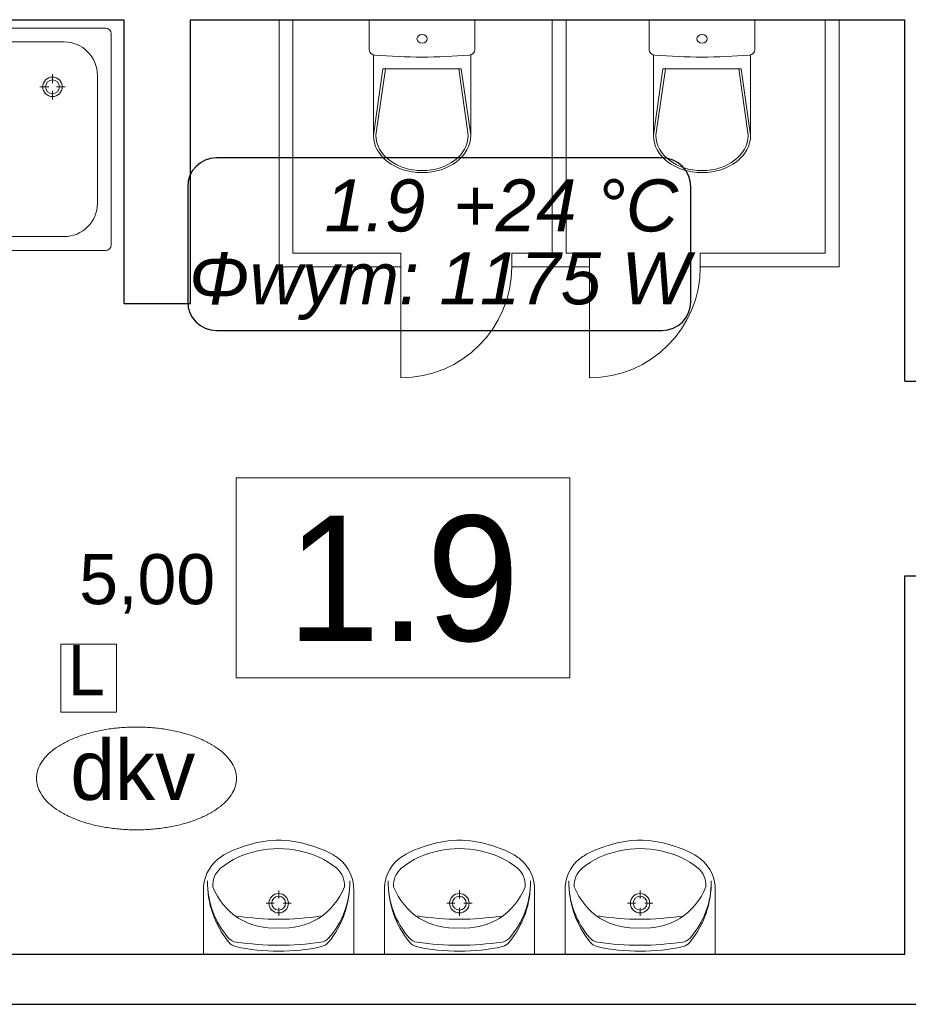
# Model space of a CAD drawing. Header units: millimetres. Extents: x -17429 to 155243, y -2908 to 188569.
# Tile 59 of 113: x -9910 to -6713, y 93526 to 97066. Entities that reach past the tile are written whole.
import ezdxf
from ezdxf.lldxf.tags import DXFTag

# ---------------------------------------------------------------- set-up
doc = ezdxf.new("R2010")
doc.units = ezdxf.units.MM
doc.header["$MEASUREMENT"] = 0
for name, color, linetype in [('#podkład', 252, 'Continuous'), ('INWENT wyposarzenie', 252, 'Continuous'), ('IS_Grafika', 7, 'SOLID'), ('IS_Text_Armatury_Therm', 7, 'Continuous'), ('IS_Text_Konstrukcji', 7, 'Continuous')]:
    doc.layers.add(name, color=color, linetype=linetype)
for name, color, linetype, lineweight in [('Arch opisy_Nr_Pióra__1', 252, 'Continuous', 25), ('Arch opisy_Nr_Pióra__21', 252, 'Continuous', 13), ('INWENT wyposarzenie_Nr_Pióra__21', 252, 'Continuous', 13), ('INWENT wyposarzenie_Nr_Pióra__5', 252, 'Continuous', 13), ('INWENT.ŚCIANY_Nr_Pióra__1', 252, 'Continuous', 25), ('INWENT.ŚCIANY_Nr_Pióra__5', 7, 'Continuous', 13)]:
    doc.layers.add(name, color=color, linetype=linetype, lineweight=lineweight)
doc.styles.add('GENERATED_STYLE_3', font='txt')
doc.styles.add('MtXpl_Arial', font='txt', dxfattribs={"height": 0.2})
doc.styles.get("Standard").update_dxf_attribs({"font": 'arial.ttf', "bigfont": 'BIGFONT.SHX'})
tags = doc.linetypes.add('SOLID', pattern=[10, 10, 0]).pattern_tags.tags
tags[6:7] = [DXFTag(74, 4), DXFTag(75, 0), DXFTag(340, '0'), DXFTag(46, 0.0), DXFTag(50, 0.0), DXFTag(44, 0.0), DXFTag(45, 0.0)]
tags[4:5] = [DXFTag(74, 4), DXFTag(75, 0), DXFTag(340, '0'), DXFTag(46, 0.0), DXFTag(50, 0.0), DXFTag(44, 0.0), DXFTag(45, 0.0)]

# ---------------------------------------------------------------- blocks, each defined once
blk = doc.blocks.new('Symbol Brodzik 14_238', base_point=(-10380.9, 97035.9))
at = {"layer": 'INWENT wyposarzenie_Nr_Pióra__5', "color": 252, "linetype": 'Continuous'}
for p, q in [((-10360.9, 97035.8), (-9600.9, 97035.8)), ((-10380.9, 96255.8), (-10380.9, 97015.8)), ((-9580.9, 96255.8), (-9580.9, 97015.8)), ((-10210.9, 96985.8), (-9750.9, 96985.8)), ((-10330.9, 96405.8), (-10330.9, 96865.8)), ((-9792.3, 96838.2), (-9792.3, 96869.9)), ((-9630.9, 96405.8), (-9630.9, 96865.8)), ((-9806.1, 96824.4), (-9837.8, 96824.4)), ((-9746.8, 96824.4), (-9778.5, 96824.4)), ((-9792.3, 96778.9), (-9792.3, 96810.6)), ((-10210.9, 96285.8), (-9750.9, 96285.8)), ((-10360.9, 96235.8), (-9600.9, 96235.8))]:
    blk.add_line(p, q, dxfattribs=at)
for radius in [35, 25]:
    blk.add_circle((-9792.3, 96824.4), radius, dxfattribs=at)
for centre, radius, start, end in [((-10360.9, 97015.8), 20, 90, 180), ((-9600.9, 97015.8), 20, 0, 90), ((-10210.9, 96865.8), 120, 90, 180), ((-9750.9, 96865.8), 120, 0, 90), ((-10210.9, 96405.8), 120, 180, 270), ((-9750.9, 96405.8), 120, 270, 0), ((-10360.9, 96255.8), 20, 180, 270), ((-9600.9, 96255.8), 20, 270, 0)]:
    blk.add_arc(centre, radius, start, end, dxfattribs=at)
blk = doc.blocks.new('Symbol WC 2 14_239', base_point=(-7265.5, 97065.9))
at = {"layer": 'INWENT wyposarzenie_Nr_Pióra__21', "color": 252, "linetype": 'Continuous'}
for p, q in [((-7265.5, 97065.9), (-7645.5, 97065.9)), ((-7645.5, 97065.9), (-7645.5, 96957.1)), ((-7265.5, 97065.9), (-7265.5, 96957.1)), ((-7630.5, 96939.8), (-7630.5, 96649.9)), ((-7280.6, 96939.6), (-7280.6, 96649.9)), ((-7630.5, 96650.2), (-7596.4, 96888.7)), ((-7621.5, 96650.2), (-7587.5, 96888.7)), ((-7455.5, 96888.7), (-7596.4, 96888.7)), ((-7455.5, 96888.7), (-7314.6, 96888.7)), ((-7289.5, 96650.2), (-7323.6, 96888.7)), ((-7280.6, 96650.2), (-7314.6, 96888.7))]:
    blk.add_line(p, q, dxfattribs=at)
blk.add_ellipse((-7455.5, 96997.2), major_axis=(18.5, 0), ratio=0.829819, dxfattribs=at)
for centre, major_axis, ratio, start_param, end_param in [((-7623.5, 96957.1), (22.1, 0), 0.829819, 3.141593, 4.611974), ((-7455.5, 98280.6), (1625.8, 0), 0.829819, 4.607542, 4.817358), ((-7287.6, 96957.1), (22.1, 0), 0.829819, 4.821789, 6.283185), ((-7455.5, 96649.9), (174.9, 0), 0.765974, 3.141593, 6.283185), ((-7455.5, 96650.2), (166, 0), 0.764861, 3.141593, 6.283185)]:
    blk.add_ellipse(centre, major_axis=major_axis, ratio=ratio, start_param=start_param, end_param=end_param, dxfattribs=at)
blk = doc.blocks.new('Symbol WC 2 14_240', base_point=(-8272.7, 97065.9))
at = {"layer": 'INWENT wyposarzenie_Nr_Pióra__21', "color": 252, "linetype": 'Continuous'}
for p, q in [((-8272.7, 97065.9), (-8652.7, 97065.9)), ((-8652.7, 97065.9), (-8652.7, 96957.1)), ((-8272.7, 97065.9), (-8272.7, 96957.1)), ((-8637.7, 96939.8), (-8637.7, 96649.9)), ((-8287.8, 96939.6), (-8287.8, 96649.9)), ((-8637.7, 96650.2), (-8603.6, 96888.7)), ((-8628.7, 96650.2), (-8594.7, 96888.7)), ((-8462.7, 96888.7), (-8603.6, 96888.7)), ((-8462.7, 96888.7), (-8321.8, 96888.7)), ((-8296.7, 96650.2), (-8330.7, 96888.7)), ((-8287.8, 96650.2), (-8321.8, 96888.7))]:
    blk.add_line(p, q, dxfattribs=at)
blk.add_ellipse((-8462.7, 96997.2), major_axis=(18.5, 0), ratio=0.829819, dxfattribs=at)
for centre, major_axis, ratio, start_param, end_param in [((-8630.6, 96957.1), (22.1, 0), 0.829819, 3.141593, 4.611974), ((-8462.7, 98280.6), (1625.8, 0), 0.829819, 4.607542, 4.817358), ((-8294.8, 96957.1), (22.1, 0), 0.829819, 4.821789, 6.283185), ((-8462.7, 96649.9), (174.9, 0), 0.765974, 3.141593, 6.283185), ((-8462.7, 96650.2), (166, 0), 0.764861, 3.141593, 6.283185)]:
    blk.add_ellipse(centre, major_axis=major_axis, ratio=ratio, start_param=start_param, end_param=end_param, dxfattribs=at)
blk = doc.blocks.new('Symbol Umywalka 14_241', base_point=(-7948.3, 94115.9))
at = {"layer": 'INWENT wyposarzenie_Nr_Pióra__21', "color": 252, "linetype": 'Continuous'}
for p, q in [((-7948.3, 93705.9), (-7948.3, 93934.3)), ((-7678.4, 93905.9), (-7678.4, 93934.7)), ((-7408.3, 93705.9), (-7408.3, 93934.3)), ((-7695.1, 93889.2), (-7723.9, 93889.2)), ((-7633, 93889.2), (-7661.8, 93889.2)), ((-7678.4, 93843.7), (-7678.4, 93872.5)), ((-7948.3, 93705.9), (-7408.3, 93705.9)), ((-7593.3, 93705.9), (-7763.4, 93705.9))]:
    blk.add_line(p, q, dxfattribs=at)
for radius in [35, 25]:
    blk.add_circle((-7678.4, 93889.2), radius, dxfattribs=at)
for centre, radius, start, end in [((-7664.6, 93672.2), 444.2, 94.2052, 116.2597), ((-7678.3, 93845.9), 270, 85.9876, 94.0124), ((-7692, 93672.2), 444.2, 63.7403, 85.7948), ((-7764.1, 93881.3), 212.8, 117.1571, 128.6848), ((-7701.7, 93788.5), 293, 99.9978, 129.2851), ((-7678.3, 93769.2), 316.7, 76.4334, 103.5666), ((-7654.9, 93788.5), 293, 50.7149, 80.0022), ((-7592.6, 93881.3), 212.8, 51.3152, 62.8429), ((-7811.1, 93940.2), 137.4, 128.7454, 182.4552), ((-7545.6, 93940.2), 137.4, 357.5448, 51.2546), ((-7834.3, 93954), 80.9, 130.8016, 183.9306), ((-7522.3, 93954), 80.9, 356.0694, 49.1984), ((-7594.8, 93964), 339.6, 179.0928, 219.3352), ((-7629.3, 93965.7), 305.1, 179.3233, 221.4755), ((-7761.9, 93963.9), 339.6, 320.7422, 0.9847), ((-7727.4, 93965.7), 305.1, 318.602, 0.7542), ((-7691.2, 94036.9), 240.7, 201.5519, 237.1558), ((-7665.4, 94036.9), 240.7, 302.8442, 338.4481), ((-7678.4, 94816.6), 984.9, 261.1734, 278.8204), ((-7697.6, 94040.8), 240.6, 238.9439, 274.606), ((-7659, 94040.8), 240.6, 265.394, 301.0561), ((-7824.2, 93793.5), 45, 221.4755, 262.1696), ((-7822.7, 93777.2), 45, 219.3352, 257.306), ((-7673.2, 94892), 1153.8, 262.1696, 269.755), ((-7684.8, 94892), 1153.8, 270.3225, 277.9079), ((-7532.3, 93793.7), 45, 277.9079, 318.602), ((-7533.7, 93777.4), 45, 282.7715, 320.7422), ((-7684.1, 94392.7), 675.9, 257.306, 270.5103), ((-7673.2, 94392.7), 675.9, 269.5672, 282.7715)]:
    blk.add_arc(centre, radius, start, end, dxfattribs=at)
blk = doc.blocks.new('Symbol Umywalka 14_242', base_point=(-8598.4, 94115.9))
at = {"layer": 'INWENT wyposarzenie_Nr_Pióra__21', "color": 252, "linetype": 'Continuous'}
for p, q in [((-8598.4, 93705.9), (-8598.4, 93934.3)), ((-8328.5, 93905.9), (-8328.5, 93934.7)), ((-8058.4, 93705.9), (-8058.4, 93934.3)), ((-8345.2, 93889.2), (-8374, 93889.2)), ((-8283.1, 93889.2), (-8311.9, 93889.2)), ((-8328.5, 93843.7), (-8328.5, 93872.5)), ((-8598.4, 93705.9), (-8058.4, 93705.9)), ((-8243.4, 93705.9), (-8413.5, 93705.9))]:
    blk.add_line(p, q, dxfattribs=at)
for radius in [35, 25]:
    blk.add_circle((-8328.5, 93889.2), radius, dxfattribs=at)
for centre, radius, start, end in [((-8314.7, 93672.2), 444.2, 94.2052, 116.2597), ((-8328.4, 93845.9), 270, 85.9876, 94.0124), ((-8342.1, 93672.2), 444.2, 63.7403, 85.7948), ((-8414.2, 93881.3), 212.8, 117.1571, 128.6848), ((-8351.8, 93788.5), 293, 99.9978, 129.2851), ((-8328.4, 93769.2), 316.7, 76.4334, 103.5666), ((-8305, 93788.5), 293, 50.7149, 80.0022), ((-8242.7, 93881.3), 212.8, 51.3152, 62.8429), ((-8461.2, 93940.2), 137.4, 128.7454, 182.4552), ((-8195.7, 93940.2), 137.4, 357.5448, 51.2546), ((-8484.5, 93954), 80.9, 130.8016, 183.9306), ((-8172.4, 93954), 80.9, 356.0694, 49.1984), ((-8279.4, 93965.7), 305.1, 179.3233, 221.4755), ((-8244.9, 93964), 339.6, 179.0928, 219.3352), ((-8412, 93963.9), 339.6, 320.7422, 0.9847), ((-8377.5, 93965.7), 305.1, 318.602, 0.7542), ((-8341.3, 94036.9), 240.7, 201.5519, 237.1558), ((-8315.5, 94036.9), 240.7, 302.8442, 338.4481), ((-8328.5, 94816.6), 984.9, 261.1734, 278.8204), ((-8347.8, 94040.8), 240.6, 238.9439, 274.606), ((-8309.1, 94040.8), 240.6, 265.394, 301.0561), ((-8474.3, 93793.5), 45, 221.4755, 262.1696), ((-8472.8, 93777.2), 45, 219.3352, 257.306), ((-8323.3, 94892), 1153.8, 262.1696, 269.755), ((-8334.9, 94892), 1153.8, 270.3225, 277.9079), ((-8182.4, 93793.7), 45, 277.9079, 318.602), ((-8183.8, 93777.4), 45, 282.7715, 320.7422), ((-8334.2, 94392.7), 675.9, 257.306, 270.5103), ((-8323.3, 94392.7), 675.9, 269.5672, 282.7715)]:
    blk.add_arc(centre, radius, start, end, dxfattribs=at)
blk = doc.blocks.new('Symbol Umywalka 14_243', base_point=(-8708.8, 94115.9))
at = {"layer": 'INWENT wyposarzenie_Nr_Pióra__21', "color": 252, "linetype": 'Continuous'}
for p, q in [((-9248.8, 93705.9), (-9248.8, 93934.3)), ((-8978.6, 93905.9), (-8978.6, 93934.7)), ((-8708.8, 93705.9), (-8708.8, 93934.3)), ((-9024.1, 93889.2), (-8995.3, 93889.2)), ((-8962, 93889.2), (-8933.2, 93889.2)), ((-8978.6, 93843.7), (-8978.6, 93872.5)), ((-8708.8, 93705.9), (-9248.8, 93705.9)), ((-9063.8, 93705.9), (-8893.7, 93705.9))]:
    blk.add_line(p, q, dxfattribs=at)
for radius in [35, 25]:
    blk.add_circle((-8978.6, 93889.2), radius, dxfattribs=at)
for centre, radius, start, end in [((-8965.1, 93672.2), 444.2, 94.2052, 116.2597), ((-8978.8, 93845.9), 270, 85.9876, 94.0124), ((-8992.4, 93672.2), 444.2, 63.7403, 85.7948), ((-9064.5, 93881.3), 212.8, 117.1571, 128.6848), ((-9002.2, 93788.5), 293, 99.9978, 129.2851), ((-8978.8, 93769.2), 316.7, 76.4334, 103.5666), ((-8955.3, 93788.5), 293, 50.7149, 80.0022), ((-8893, 93881.3), 212.8, 51.3152, 62.8429), ((-9111.5, 93940.2), 137.4, 128.7454, 182.4552), ((-8846, 93940.2), 137.4, 357.5448, 51.2546), ((-9134.8, 93954), 80.9, 130.8016, 183.9306), ((-8822.7, 93954), 80.9, 356.0694, 49.1984), ((-8895.2, 93963.9), 339.6, 179.0153, 219.2578), ((-8929.7, 93965.7), 305.1, 179.2458, 221.398), ((-9062.2, 93964), 339.6, 320.6648, 0.9072), ((-9027.7, 93965.7), 305.1, 318.5245, 0.6767), ((-8991.7, 94036.9), 240.7, 201.5519, 237.1558), ((-8965.9, 94036.9), 240.7, 302.8442, 338.4481), ((-8978.7, 94816.6), 984.9, 261.1796, 278.8266), ((-8998.1, 94040.8), 240.6, 238.9439, 274.606), ((-8959.4, 94040.8), 240.6, 265.394, 301.0561), ((-9124.8, 93793.7), 45, 221.398, 262.0921), ((-9123.3, 93777.4), 45, 219.2578, 257.2285), ((-8972.3, 94892), 1153.8, 262.0921, 269.6775), ((-8983.9, 94892), 1153.8, 270.245, 277.8304), ((-8832.9, 93793.5), 45, 277.8304, 318.5245), ((-8834.4, 93777.2), 45, 282.694, 320.6648), ((-8983.9, 94392.7), 675.9, 257.2285, 270.4328), ((-8973, 94392.7), 675.9, 269.4897, 282.694)]:
    blk.add_arc(centre, radius, start, end, dxfattribs=at)
blk = doc.blocks.new('parter')
at = {"layer": 'Arch opisy_Nr_Pióra__21', "color": 252, "linetype": 'Continuous'}
for p, q in [((-7931, 95419.1), (-9131, 95419.1)), ((-9131, 95419.1), (-9131, 94699.1)), ((-7931, 94699.1), (-7931, 95419.1)), ((-9131, 94699.1), (-7931, 94699.1))]:
    blk.add_line(p, q, dxfattribs=at)
at = {"layer": 'INWENT.ŚCIANY_Nr_Pióra__1', "color": 252, "linetype": 'Continuous'}
for p, q in [((-10410.9, 97065.9), (-9535.9, 97065.9)), ((-9535.9, 97065.9), (-9535.9, 96045.9)), ((-9295.9, 96045.9), (-9295.9, 97065.9)), ((-9295.9, 97065.9), (-6725.9, 97065.9)), ((-6725.9, 95765.9), (-6725.9, 97065.9)), ((-9535.9, 96045.9), (-9295.9, 96045.9)), ((-6725.9, 95765.9), (-6485.9, 95765.9)), ((-6725.9, 93705.9), (-6725.9, 95065.9)), ((-6725.9, 95065.9), (-6485.9, 95065.9)), ((-10410.9, 93705.9), (-6725.9, 93705.9)), ((-10410.9, 93525.9), (-6485.9, 93525.9))]:
    blk.add_line(p, q, dxfattribs=at)
at = {"layer": 'INWENT.ŚCIANY_Nr_Pióra__5', "color": 252, "linetype": 'Continuous'}
for p, q in [((-8977.1, 97065.9), (-8977.1, 96176.8)), ((-8927.1, 97065.9), (-8927.1, 96226.8)), ((-7994.6, 97065.9), (-7994.6, 96226.8)), ((-7944.6, 97065.9), (-7944.6, 96226.8)), ((-7012.1, 97065.9), (-7012.1, 96226.8)), ((-6962.1, 97065.9), (-6962.1, 96176.8)), ((-8538.8, 96226.8), (-8927.1, 96226.8)), ((-8538.8, 96226.8), (-8538.8, 96176.8)), ((-7994.6, 96226.8), (-8140.4, 96226.8)), ((-8140.4, 96226.8), (-8140.4, 96176.8)), ((-7860.1, 96226.8), (-7944.6, 96226.8)), ((-7860.1, 96176.8), (-7860.1, 96226.8)), ((-7461.7, 96176.8), (-7461.7, 96226.8)), ((-7461.7, 96226.8), (-7012.1, 96226.8)), ((-8538.8, 96176.8), (-8977.1, 96176.8)), ((-8538.8, 96176.8), (-8538.8, 95778.4)), ((-8140.4, 96176.8), (-7860.1, 96176.8)), ((-7860.1, 96176.8), (-7860.1, 95778.4)), ((-7461.7, 96176.8), (-6962.1, 96176.8))]:
    blk.add_line(p, q, dxfattribs=at)
for centre in [(-8538.8, 96176.8), (-7860.1, 96176.8)]:
    blk.add_arc(centre, 398.4, 270, 0, dxfattribs=at)
at = {"layer": 'INWENT wyposarzenie', "color": 252, "linetype": 'Continuous', "lineweight": 9}
for name, p in [('Symbol Brodzik 14_238', (-10380.9, 97035.9)), ('Symbol WC 2 14_240', (-8272.7, 97065.9)), ('Symbol WC 2 14_239', (-7265.5, 97065.9)), ('Symbol Umywalka 14_243', (-8708.8, 94115.9)), ('Symbol Umywalka 14_242', (-8598.4, 94115.9)), ('Symbol Umywalka 14_241', (-7948.3, 94115.9))]:
    blk.add_blockref(name, p, dxfattribs=at)
at = {"layer": 'Arch opisy_Nr_Pióra__1', "color": 252, "linetype": 'Continuous', "insert": (-8531, 94826.2), "char_height": 450, "attachment_point": 8, "style": 'GENERATED_STYLE_3'}
blk.add_mtext('{1.9}', dxfattribs=at)

msp = doc.modelspace()

# ---------------------------------------------------------------- linework, layer by layer
at = {"layer": 'IS_Grafika', "color": 7, "lineweight": 5, "ltscale": 10}
for p, q in [((-9562.6, 94820.9), (-9762.8, 94820.9)), ((-9762.8, 94820.9), (-9762.8, 94576.6)), ((-9562.6, 94576.6), (-9562.6, 94820.9)), ((-9762.8, 94576.6), (-9562.6, 94576.6))]:
    msp.add_line(p, q, dxfattribs=at)
for points, knots in [([(-9490.4, 94522.7), (-9508.1, 94522.7), (-9542.9, 94521.4), (-9593.6, 94515.7), (-9641.3, 94506.4), (-9685.6, 94493.9), (-9725.7, 94478.5), (-9761.4, 94460.4), (-9791.9, 94439.9), (-9816.8, 94417.2), (-9835.5, 94392.5), (-9847.4, 94365.9), (-9850.2, 94347.1), (-9850.2, 94337.9)], [0, 0, 0, 0, 53.206774, 104.286131, 152.960622, 198.951577, 242.000697, 281.900205, 318.538128, 351.968842, 382.520946, 410.942343, 438.528187, 438.528187, 438.528187, 438.528187]), ([(-9130.6, 94337.9), (-9130.6, 94347.1), (-9133.3, 94365.9), (-9145.2, 94392.5), (-9163.9, 94417.2), (-9188.8, 94439.9), (-9219.4, 94460.4), (-9255, 94478.5), (-9295.2, 94493.9), (-9339.4, 94506.4), (-9387.1, 94515.7), (-9437.9, 94521.4), (-9472.6, 94522.7), (-9490.4, 94522.7)], [0, 0, 0, 0, 27.585844, 56.00724, 86.559344, 119.990058, 156.627982, 196.52749, 239.576609, 285.567565, 334.242055, 385.321413, 438.528187, 438.528187, 438.528187, 438.528187]), ([(-9850.2, 94337.9), (-9850.2, 94328.7), (-9847.4, 94310), (-9835.5, 94283.3), (-9816.8, 94258.6), (-9791.9, 94235.9), (-9761.4, 94215.5), (-9725.7, 94197.4), (-9685.6, 94181.9), (-9641.3, 94169.4), (-9593.6, 94160.2), (-9542.9, 94154.4), (-9508.1, 94153.1), (-9490.4, 94153.1)], [0, 0, 0, 0, 27.585844, 56.00724, 86.559344, 119.990058, 156.627982, 196.52749, 239.576609, 285.567565, 334.242055, 385.321413, 438.528187, 438.528187, 438.528187, 438.528187]), ([(-9490.4, 94153.1), (-9472.6, 94153.1), (-9437.9, 94154.4), (-9387.1, 94160.2), (-9339.4, 94169.4), (-9295.2, 94181.9), (-9255, 94197.4), (-9219.4, 94215.5), (-9188.8, 94235.9), (-9163.9, 94258.6), (-9145.2, 94283.3), (-9133.3, 94310), (-9130.6, 94328.7), (-9130.6, 94337.9)], [0, 0, 0, 0, 53.206774, 104.286131, 152.960622, 198.951577, 242.000697, 281.900205, 318.538128, 351.968842, 382.520946, 410.942343, 438.528187, 438.528187, 438.528187, 438.528187])]:
    msp.add_open_spline(points, degree=3, knots=knots, dxfattribs=at)
at = {"layer": 'IS_Text_Konstrukcji', "color": 18, "linetype": 'SOLID', "ltscale": 10, "true_color": 0x000000}
for p, q in [((-7599.1, 96568.6), (-9202.5, 96568.6)), ((-9305.8, 96465.3), (-9305.8, 96052)), ((-7495.8, 96052), (-7495.8, 96465.3)), ((-9202.5, 95948.6), (-7599.1, 95948.6))]:
    msp.add_line(p, q, dxfattribs=at)
for centre, start, end in [((-9202.5, 96465.3), 90, 180), ((-7599.1, 96465.3), 360, 90), ((-9202.5, 96052), 180, 270), ((-7599.1, 96052), 270, 0)]:
    msp.add_arc(centre, 103.3, start, end, dxfattribs=at)

# ---------------------------------------------------------------- block references
at = {"layer": '#podkład'}
msp.add_blockref('parter', (0, 0), dxfattribs=at)

# ---------------------------------------------------------------- texts
at = {"layer": 'IS_Grafika', "color": 7, "lineweight": 5, "ltscale": 10, "style": 'MtXpl_Arial'}
for s, height, p in [('L', 180, (-9737.2, 94637.2)), ('dkv', 216, (-9728.3, 94260.9))]:
    msp.add_text(s, height=height, dxfattribs=at).set_placement(p)
at = {"layer": 'IS_Text_Armatury_Therm', "color": 7, "linetype": 'SOLID', "ltscale": 10, "insert": (-9696.4, 94930.9), "char_height": 180, "attachment_point": 7}
msp.add_mtext('\\fArial|b0|i0;5,00  ', dxfattribs=at)
at = {"layer": 'IS_Text_Konstrukcji', "color": 18, "linetype": 'SOLID', "ltscale": 10, "true_color": 0x000000, "char_height": 187.2}
for s, insert, attachment_point in [('\\fArial|b0|i1;1.9', (-8450.8, 96301.8), 9), ('\\fArial|b0|i1;+24 °C', (-8350.8, 96301.8), 7), ('\\fArial|b0|i1;Φwym: 1175 W', (-8400.8, 96229.8), 2)]:
    msp.add_mtext(s, dxfattribs=dict(at, insert=insert, attachment_point=attachment_point))

doc.saveas('drawing.dxf')
